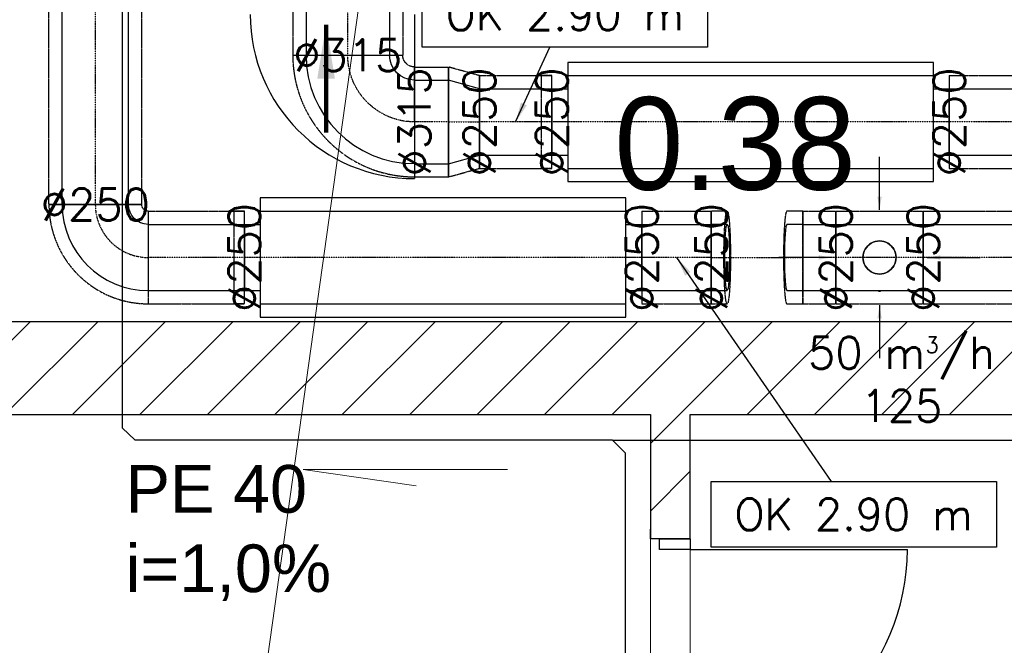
# Model space of a CAD drawing. Header units: millimetres. Extents: x -40063 to 512011, y 350190 to 687060.
# Tile 158 of 256: x 148732 to 152448, y 611286 to 613648. Entities that reach past the tile are written whole.
import ezdxf

# ---------------------------------------------------------------- set-up
doc = ezdxf.new("R2010")
doc.units = ezdxf.units.MM
doc.linetypes.add('DASHDOT', pattern=[1, 0.5, -0.25, 0, -0.25])
doc.linetypes.add('DASHED', pattern=[0.75, 0.5, -0.25])
doc.layers.get('0').update_dxf_attribs({"color": 8})
doc.layers.add('_IS_WM_OPIS', color=7, linetype='Continuous', lineweight=9)
doc.layers.add('J_skropliny', color=24, linetype='Continuous', lineweight=30)
for name, color, linetype in [('Elementy Modelu - Strefy', 8, 'Continuous'), ('FLUID-KK-50-ARRGR', 7, 'Continuous'), ('FLUID-N1', 7, 'Continuous'), ('FLUID-N1-120-DIM', 7, 'Continuous'), ('FLUID-N1-120-INF', 7, 'Continuous'), ('FLUID-N1-INS', 7, 'Continuous'), ('FLUID-N1-SYM', 7, 'Continuous'), ('FLUID-W1', 7, 'Continuous'), ('FLUID-W1-120-ARRGR', 7, 'Continuous'), ('FLUID-W1-120-DIM', 7, 'Continuous'), ('FLUID-W1-120-INF', 7, 'Continuous'), ('FLUID-W1-INS', 7, 'Continuous'), ('FLUID-W1-SYM', 7, 'Continuous'), ('Konstrukcja - Ściany zew', 8, 'Continuous'), ('X_ref', 8, 'Continuous')]:
    doc.layers.add(name, color=color, linetype=linetype)
doc.styles.add('FDBES', font='simplex.shx')
doc.styles.add('GENERATED_STYLE_2', font='txt')
doc.styles.get("Standard").update_dxf_attribs({"font": 'arial.ttf'})
doc.dimstyles.new('FDBES', dxfattribs={"dimscale": 50, "dimtxt": 4, "dimasz": 2.5, "dimexe": 0.8, "dimexo": 2, "dimgap": 1, "dimtad": 1, "dimdsep": 46, "dimtxsty": 'FDBES', "dimcen": 2.5, "dimclrd": 4, "dimclre": 5, "dimadec": 0, "dimazin": 0, "dimtfac": 1, "dimtmove": 0, "dimatfit": 3, "dimfxl": 1, "dimarcsym": 0})

# ---------------------------------------------------------------- blocks, each defined once
blk = doc.blocks.new('*U14689')
at = {"color": 1, "linetype": 'Continuous', "lineweight": -2}
for p, q in [((-1222.5, 0), (-1222.5, 125)), ((1222.5, 125), (1222.5, 0)), ((1222.5, 0), (1222.5, -125)), ((-1222.5, -103.9), (-1222.5, -79.3)), ((-1222.5, -125), (-1222.5, -103.9))]:
    blk.add_line(p, q, dxfattribs=at)
at = {"color": 0, "linetype": 'ByBlock', "lineweight": -2}
for p, q in [((1222.5, 125), (-1222.5, 125)), ((1222.5, -125), (-1222.5, -125))]:
    blk.add_line(p, q, dxfattribs=at)
at = {"layer": 'FLUID-W1-INS', "color": 1, "linetype": 'DASHED', "lineweight": -3}
for p, q in [((-1222.5, 125), (-1222.5, 175)), ((1222.5, 175), (-1222.5, 175)), ((1222.5, 175), (1222.5, 125)), ((-1222.5, -79.3), (-1222.5, 0)), ((-1222.5, -175), (-1222.5, -125)), ((1222.5, -125), (1222.5, -175)), ((1222.5, -175), (-1222.5, -175))]:
    blk.add_line(p, q, dxfattribs=at)
at = {"layer": 'FLUID-W1-SYM', "color": 1, "linetype": 'DASHDOT', "lineweight": -3}
for p, q in [((-1222.5, 0), (-1195, 0)), ((-1195, 0), (1222.5, 0))]:
    blk.add_line(p, q, dxfattribs=at)
blk = doc.blocks.new('*U14470')
at = {"color": 1, "linetype": 'Continuous', "lineweight": -2}
for p, q in [((-165, 0, 125), (-165, 0)), ((-165, 0), (-165, 0, -125)), ((165, 0), (165, 0, 125)), ((165, 0, -125), (165, 0))]:
    blk.add_line(p, q, dxfattribs=at)
at = {"color": 0, "linetype": 'ByBlock', "lineweight": -2}
for p, q in [((165, 0, 125), (-165, 0, 125)), ((165, 0, -125), (-165, 0, -125))]:
    blk.add_line(p, q, dxfattribs=at)
at = {"color": 1, "linetype": 'Continuous', "lineweight": -3, "extrusion": (-1.45642e-13, 1, -4.39809e-13)}
for major_axis in [(-62.5, 0), (62.5, 0)]:
    blk.add_ellipse((0, 0), major_axis=major_axis, ratio=1, start_param=0, end_param=3.141593, dxfattribs=at)
at = {"layer": 'FLUID-W1-INS', "color": 1, "linetype": 'DASHED', "lineweight": -3}
for p, q in [((-165, 0, 175), (-165, 0, 125)), ((-165, 0, -125), (-165, 0, -175)), ((165, 0, 175), (-165, 0, 175)), ((165, 0, -175), (-165, 0, -175)), ((165, 0, 125), (165, 0, 175)), ((165, 0, -175), (165, 0, -125))]:
    blk.add_line(p, q, dxfattribs=at)
at = {"layer": 'FLUID-W1-SYM', "color": 1, "linetype": 'DASHDOT', "lineweight": -3}
for p in [(-165, 0), (165, 0)]:
    blk.add_line(p, (165, 0), dxfattribs=at)
blk = doc.blocks.new('*U14436')
at = {"color": 1, "linetype": 'Continuous', "lineweight": -2}
for p, q in [((-62.5, 0), (-62.5, 125)), ((62.5, 125), (62.5, 0)), ((-62.5, -125), (-62.5, 0)), ((62.5, 0), (62.5, -125))]:
    blk.add_line(p, q, dxfattribs=at)
at = {"color": 0, "linetype": 'ByBlock', "lineweight": -2}
for p, q in [((62.5, 125), (-62.5, 125)), ((62.5, -125), (-62.5, -125))]:
    blk.add_line(p, q, dxfattribs=at)
at = {"layer": 'FLUID-W1-INS', "color": 1, "linetype": 'DASHED', "lineweight": -3}
for p, q in [((-62.5, 125), (-62.5, 175)), ((62.5, 175), (-62.5, 175)), ((62.5, 175), (62.5, 125)), ((-62.5, -175), (-62.5, -125)), ((62.5, -125), (62.5, -175)), ((62.5, -175), (-62.5, -175))]:
    blk.add_line(p, q, dxfattribs=at)
at = {"layer": 'FLUID-W1-SYM', "color": 1, "linetype": 'DASHDOT', "lineweight": -3}
blk.add_line((-62.5, 0), (62.5, 0), dxfattribs=at)
blk = doc.blocks.new('*U14688')
at = {"color": 1, "linetype": 'Continuous', "lineweight": -3, "extrusion": (-1, 1.36846e-48, 1.83697e-16)}
for major_axis in [(0, 0, 62.5), (0, 0, -62.5)]:
    blk.add_ellipse((0, 0), major_axis=major_axis, ratio=1, start_param=0, end_param=3.141593, dxfattribs=at)
blk = doc.blocks.new('*U14596')
at = {"color": 0, "linetype": 'ByBlock', "lineweight": -2}
for p, q in [((0, 0, 127.5), (0, 4, 127.5)), ((0, 4, 127.5), (0, 4, 125)), ((0, -4, 127.5), (0, 0, 127.5)), ((0, -4, 127.5), (0, -4, 125))]:
    blk.add_line(p, q, dxfattribs=at)
at = {"color": 1, "linetype": 'Continuous', "lineweight": -3, "extrusion": (1, -1.09476e-47, 1.83697e-16)}
for major_axis in [(0, 0, -62.5), (0, 0, 62.5)]:
    blk.add_ellipse((0, 0), major_axis=major_axis, ratio=1, start_param=0, end_param=3.141593, dxfattribs=at)
at = {"color": 1, "linetype": 'Continuous', "lineweight": -3, "extrusion": (-1, 1.09476e-47, -1.83697e-16)}
for major_axis in [(0, 0, 62.5), (0, 0, -62.5)]:
    blk.add_ellipse((0, 0), major_axis=major_axis, ratio=1, start_param=0, end_param=3.141593, dxfattribs=at)
blk = doc.blocks.new('*U14687')
at = {"color": 1, "linetype": 'Continuous', "lineweight": -3, "extrusion": (1, -1.36846e-48, -1.83697e-16)}
for major_axis in [(0, 0, -62.5), (0, 0, 62.5)]:
    blk.add_ellipse((0, 0), major_axis=major_axis, ratio=1, start_param=0, end_param=3.141593, dxfattribs=at)
at = {"color": 1, "linetype": 'Continuous', "lineweight": -3, "extrusion": (-1, 1.36846e-48, 1.83697e-16)}
for major_axis in [(0, 0, 62.5), (0, 0, -62.5)]:
    blk.add_ellipse((0, 0), major_axis=major_axis, ratio=1, start_param=0, end_param=3.141593, dxfattribs=at)
blk = doc.blocks.new('*U14686')
at = {"color": 0, "linetype": 'ByBlock', "lineweight": -2, "extrusion": (-6.12323e-17, -1.22465e-16, -1)}
blk.add_circle((0, 0), 0.05, dxfattribs=at)
blk = doc.blocks.new('*U14685')
at = {"color": 0, "linetype": 'ByBlock', "lineweight": -2}
for p, q in [((-690, 0), (-690, 175)), ((690, 175), (-690, 175)), ((690, 175), (690, 0)), ((-690, 125), (-750, 125)), ((750, 125), (690, 125)), ((-690, -175), (-690, 0)), ((690, 0), (690, -175)), ((-690, -125), (-750, -125)), ((750, -125), (690, -125)), ((690, -175), (-690, -175))]:
    blk.add_line(p, q, dxfattribs=at)
at = {"color": 1, "linetype": 'Continuous', "lineweight": -3}
for p, q in [((-750, 0), (-750, 125)), ((-750, -125), (-750, 0))]:
    blk.add_line(p, q, dxfattribs=at)
at = {"color": 1, "linetype": 'Continuous', "lineweight": -2}
for p, q in [((750, 125), (750, 0)), ((750, 0), (750, -125))]:
    blk.add_line(p, q, dxfattribs=at)
at = {"layer": 'FLUID-W1-INS', "color": 1, "linetype": 'DASHED', "lineweight": -3}
for p, q in [((750, 125), (750, 175)), ((750, 175), (790, 175)), ((790, 175), (790, 0)), ((790, 0), (790, -175)), ((750, -175), (750, -125)), ((750, -175), (790, -175))]:
    blk.add_line(p, q, dxfattribs=at)
at = {"layer": 'FLUID-W1-SYM', "color": 1, "linetype": 'DASHDOT', "lineweight": -3}
blk.add_line((-750, 0), (750, 0), dxfattribs=at)
blk = doc.blocks.new('*U14684')
at = {"color": 1, "linetype": 'Continuous', "lineweight": -2}
for p, q in [((-181.5, 0), (-181.5, 125)), ((181.5, 125), (181.5, 0)), ((-181.5, -125), (-181.5, 0)), ((181.5, 0), (181.5, -125))]:
    blk.add_line(p, q, dxfattribs=at)
at = {"color": 0, "linetype": 'ByBlock', "lineweight": -2}
for p, q in [((181.5, 125), (-181.5, 125)), ((181.5, -125), (-181.5, -125))]:
    blk.add_line(p, q, dxfattribs=at)
at = {"layer": 'FLUID-W1-INS', "color": 1, "linetype": 'DASHED', "lineweight": -3}
for p, q in [((-181.5, 125), (-181.5, 175)), ((181.1, 175), (-181.5, 175)), ((181.5, 175), (181.5, 125)), ((-181.5, -175), (-181.5, -125)), ((181.5, -125), (181.5, -175)), ((181.5, -175), (-181.5, -175))]:
    blk.add_line(p, q, dxfattribs=at)
at = {"layer": 'FLUID-W1-SYM', "color": 1, "linetype": 'DASHDOT', "lineweight": -3}
for q in [(181.5, 0), (-141.5, 0)]:
    blk.add_line((-181.5, 0), q, dxfattribs=at)
blk = doc.blocks.new('*U14683')
at = {"color": 0, "linetype": 'ByBlock', "lineweight": -2, "extrusion": (-8.44573e-23, 5.82263e-29, -1)}
blk.add_ellipse((162.5, -162.5), major_axis=(-325, 0), ratio=1, start_param=0, end_param=1.570795, dxfattribs=at)
at = {"color": 0, "linetype": 'ByBlock', "lineweight": -2}
blk.add_ellipse((162.5, -162.5), major_axis=(0, 75), ratio=1, start_param=0, end_param=1.570791, dxfattribs=at)
at = {"layer": 'FLUID-W1-INS', "color": 1, "linetype": 'DASHED', "lineweight": -3}
for p, q in [((162.5, -137.5), (162.5, 212.5)), ((137.5, -162.5), (-212.5, -162.5))]:
    blk.add_line(p, q, dxfattribs=at)
at = {"layer": 'FLUID-W1-INS', "color": 1, "linetype": 'DASHED', "lineweight": -3, "extrusion": (-7.31964e-23, 4.37322e-29, -1)}
blk.add_ellipse((162.5, -162.5), major_axis=(-375, 0), ratio=1, start_param=0, end_param=1.570795, dxfattribs=at)
at = {"layer": 'FLUID-W1-INS', "color": 1, "linetype": 'DASHED', "lineweight": -3}
blk.add_ellipse((162.5, -162.5), major_axis=(0, 25), ratio=1, start_param=0, end_param=1.570782, dxfattribs=at)
at = {"layer": 'FLUID-W1-SYM', "color": 1, "linetype": 'DASHDOT', "lineweight": -3, "extrusion": (7.12838e-29, 4.15014e-41, -1)}
blk.add_ellipse((162.5, -162.5), major_axis=(-200, 0), ratio=1, start_param=0, end_param=1.568813, dxfattribs=at)
at = {"layer": 'FLUID-W1-SYM', "color": 1, "linetype": 'DASHDOT', "lineweight": -3, "extrusion": (-2.42839e-19, 1.22464e-16, -1)}
blk.add_ellipse((162.5, -162.5), major_axis=(-0.4, 200), ratio=1, start_param=0, end_param=0.001983, dxfattribs=at)
blk = doc.blocks.new('*U14682')
at = {"color": 1, "linetype": 'Continuous', "lineweight": -2}
for p, q in [((-1046, 125), (-1046, 0)), ((1046, 0), (1046, 125)), ((-1046, 0), (-1046, -125)), ((1046, -125), (1046, 0))]:
    blk.add_line(p, q, dxfattribs=at)
at = {"color": 0, "linetype": 'ByBlock', "lineweight": -2}
for p, q in [((1046, 125), (-1046, 125)), ((1046, -125), (-1046, -125))]:
    blk.add_line(p, q, dxfattribs=at)
at = {"layer": 'FLUID-W1-INS', "color": 1, "linetype": 'DASHED', "lineweight": -3}
for p, q in [((-1046, 175), (-1046, 125)), ((1046, 175), (-1046, 175)), ((1046, 125), (1046, 175)), ((-1046, -125), (-1046, -175)), ((1046, -175), (1046, -125)), ((1046, -175), (-1046, -175))]:
    blk.add_line(p, q, dxfattribs=at)
at = {"layer": 'FLUID-W1-SYM', "color": 1, "linetype": 'DASHDOT', "lineweight": -3}
for p, q in [((-1046, 0), (1046, 0)), ((-1046, 0), (-1046, 0)), ((1046, 0), (1046, 0))]:
    blk.add_line(p, q, dxfattribs=at)
blk = doc.blocks.new('*U14561')
at = {"color": 5, "linetype": 'Continuous', "lineweight": -2}
for p, q in [((-591, 157.5), (-591, 0)), ((591, 0), (591, 157.5)), ((-591, 0), (-591, -157.5)), ((591, -157.5), (591, 0))]:
    blk.add_line(p, q, dxfattribs=at)
at = {"color": 0, "linetype": 'ByBlock', "lineweight": -2}
for p, q in [((591, 157.5), (-591, 157.5)), ((591, -157.5), (-591, -157.5))]:
    blk.add_line(p, q, dxfattribs=at)
at = {"layer": 'FLUID-N1-INS', "color": 5, "linetype": 'DASHED', "lineweight": -3}
for p, q in [((-591, 207.5), (-591, 157.5)), ((591, 207.5), (-591, 207.5)), ((591, 157.5), (591, 207.5)), ((-591, -157.5), (-591, -207.5)), ((591, -207.5), (591, -157.5)), ((591, -207.5), (-591, -207.5))]:
    blk.add_line(p, q, dxfattribs=at)
at = {"layer": 'FLUID-N1-SYM', "color": 5, "linetype": 'DASHDOT', "lineweight": -3}
blk.add_line((-591, 0), (591, 0), dxfattribs=at)
blk = doc.blocks.new('*U14580')
at = {"color": 0, "linetype": 'ByBlock', "lineweight": -2}
blk.add_ellipse((204.8, -204.8), major_axis=(0, 409.5), ratio=1, start_param=0, end_param=1.570796, dxfattribs=at)
at = {"color": 0, "linetype": 'ByBlock', "lineweight": -2, "extrusion": (2.46519e-32, -2.80728e-38, -1)}
blk.add_ellipse((204.8, -204.8), major_axis=(-94.5, 0), ratio=1, start_param=0, end_param=1.570795, dxfattribs=at)
at = {"layer": 'FLUID-N1-INS', "color": 5, "linetype": 'DASHED', "lineweight": -3}
for p, q in [((204.8, 254.8), (204.8, -160.2)), ((-47.6, -204.8), (160.2, -204.8))]:
    blk.add_line(p, q, dxfattribs=at)
blk.add_ellipse((204.8, -204.8), major_axis=(0, 459.5), ratio=1, start_param=0, end_param=1.570796, dxfattribs=at)
at = {"layer": 'FLUID-N1-INS', "color": 5, "linetype": 'DASHED', "lineweight": -3, "extrusion": (2.46519e-32, -5.96152e-38, -1)}
blk.add_ellipse((204.8, -204.8), major_axis=(-44.5, 0), ratio=1, start_param=0, end_param=1.570793, dxfattribs=at)
at = {"layer": 'FLUID-N1-SYM', "color": 5, "linetype": 'DASHDOT', "lineweight": -3, "extrusion": (2.46519e-32, 6.98332e-48, -1)}
blk.add_ellipse((204.8, -204.8), major_axis=(-252, 0), ratio=1, start_param=0, end_param=1.570796, dxfattribs=at)
blk = doc.blocks.new('*U14672')
at = {"color": 5, "linetype": 'Continuous', "lineweight": -2}
for p, q in [((-64, 0), (-64, 157.5)), ((-64, -157.5), (-64, 0)), ((64, 1.4), (64, 0)), ((64, 0), (64, -157.5))]:
    blk.add_line(p, q, dxfattribs=at)
at = {"color": 0, "linetype": 'ByBlock', "lineweight": -2}
for p, q in [((64, 157.5), (-64, 157.5)), ((64, -157.5), (-64, -157.5))]:
    blk.add_line(p, q, dxfattribs=at)
at = {"color": 5, "linetype": 'Continuous', "lineweight": -3}
blk.add_line((64, 157.5), (64, 1.4), dxfattribs=at)
at = {"layer": 'FLUID-N1-INS', "color": 5, "linetype": 'DASHED', "lineweight": -3}
for p, q in [((-64, 157.5), (-64, 207.5)), ((64, 207.5), (-64, 207.5)), ((-64, -207.5), (-64, -157.5)), ((64, -157.5), (64, -207.5)), ((64, -207.5), (-64, -207.5))]:
    blk.add_line(p, q, dxfattribs=at)
at = {"layer": 'FLUID-N1-SYM', "color": 5, "linetype": 'DASHDOT', "lineweight": -3}
blk.add_line((-64, 0), (64, 0), dxfattribs=at)
blk = doc.blocks.new('*U14515')
at = {"color": 0, "linetype": 'ByBlock', "lineweight": -2}
for p, q in [((-690, 0), (-690, 175)), ((690, 175), (-690, 175)), ((690, 175), (690, 0)), ((-690, 125), (-750, 125)), ((750, 125), (690, 125)), ((-690, -175), (-690, 0)), ((690, 0), (690, -175)), ((-690, -125), (-750, -125)), ((750, -125), (690, -125)), ((690, -175), (-690, -175))]:
    blk.add_line(p, q, dxfattribs=at)
at = {"color": 5, "linetype": 'Continuous', "lineweight": -3}
for p, q in [((-750, 0), (-750, 125)), ((-750, -125), (-750, 0))]:
    blk.add_line(p, q, dxfattribs=at)
at = {"color": 5, "linetype": 'Continuous', "lineweight": -2}
for p, q in [((750, 125), (750, 0)), ((750, 0), (750, -125))]:
    blk.add_line(p, q, dxfattribs=at)
at = {"layer": 'FLUID-N1-INS', "color": 5, "linetype": 'DASHED', "lineweight": -3}
for p, q in [((750, 125), (750, 175)), ((750, 175), (790, 175)), ((790, 175), (790, 0)), ((790, 0), (790, -175)), ((750, -175), (750, -125)), ((750, -175), (790, -175))]:
    blk.add_line(p, q, dxfattribs=at)
at = {"layer": 'FLUID-N1-SYM', "color": 5, "linetype": 'DASHDOT', "lineweight": -3}
blk.add_line((-750, 0), (750, 0), dxfattribs=at)
blk = doc.blocks.new('*U14675')
at = {"color": 5, "linetype": 'Continuous', "lineweight": -2}
for p, q in [((-58.5, 157.5), (-58.5, 0)), ((58.5, 0), (58.5, 125)), ((-58.5, 0), (-58.5, -157.5)), ((58.5, -125), (58.5, 0))]:
    blk.add_line(p, q, dxfattribs=at)
at = {"color": 0, "linetype": 'ByBlock', "lineweight": -2}
for p, q in [((58.5, 125), (-58.5, 157.5)), ((-58.5, -157.5), (58.5, -125))]:
    blk.add_line(p, q, dxfattribs=at)
at = {"layer": 'FLUID-N1-INS', "color": 5, "linetype": 'DASHED', "lineweight": -3}
for p, q in [((-58.5, 207.5), (-58.5, 157.5)), ((58.5, 175), (-58.5, 207.5)), ((58.5, 125), (58.5, 175)), ((58.5, -175), (58.5, -125)), ((-58.5, -157.5), (-58.5, -207.5)), ((-58.5, -207.5), (58.5, -175))]:
    blk.add_line(p, q, dxfattribs=at)
at = {"layer": 'FLUID-N1-SYM', "color": 5, "linetype": 'DASHDOT', "lineweight": -3}
blk.add_line((-58.5, 0), (58.5, 0), dxfattribs=at)
blk = doc.blocks.new('*U14448')
at = {"color": 5, "linetype": 'Continuous', "lineweight": -2}
for p, q in [((-136.5, 0), (-136.5, 125)), ((136.5, 125), (136.5, 0)), ((-136.5, -125), (-136.5, 0)), ((136.5, 0), (136.5, -125))]:
    blk.add_line(p, q, dxfattribs=at)
at = {"color": 0, "linetype": 'ByBlock', "lineweight": -2}
for p, q in [((136.5, 125), (-136.5, 125)), ((136.5, -125), (-136.5, -125))]:
    blk.add_line(p, q, dxfattribs=at)
at = {"layer": 'FLUID-N1-INS', "color": 5, "linetype": 'DASHED', "lineweight": -3}
for p, q in [((-136.5, 125), (-136.5, 175)), ((136.5, 175), (-136.5, 175)), ((136.5, 175), (136.5, 125)), ((-136.5, -175), (-136.5, -125)), ((136.5, -125), (136.5, -175)), ((136.5, -175), (-136.5, -175))]:
    blk.add_line(p, q, dxfattribs=at)
at = {"layer": 'FLUID-N1-SYM', "color": 5, "linetype": 'DASHDOT', "lineweight": -3}
for q in [(136.5, 0), (-96.5, 0)]:
    blk.add_line((-136.5, 0), q, dxfattribs=at)
blk = doc.blocks.new('*U14598')
at = {"color": 5, "linetype": 'Continuous', "lineweight": -2}
for p, q in [((-203, 0), (-203, 125)), ((203, 125), (203, 0)), ((-203, -125), (-203, 0)), ((203, 0), (203, -125))]:
    blk.add_line(p, q, dxfattribs=at)
at = {"color": 0, "linetype": 'ByBlock', "lineweight": -2}
for p, q in [((203, 125), (-203, 125)), ((203, -125), (-203, -125))]:
    blk.add_line(p, q, dxfattribs=at)
at = {"layer": 'FLUID-N1-INS', "color": 5, "linetype": 'DASHED', "lineweight": -3}
for p, q in [((-203, 125), (-203, 175)), ((203, 175), (-203, 175)), ((203, 175), (203, 125)), ((-203, -175), (-203, -125)), ((203, -125), (203, -175)), ((203, -175), (-203, -175))]:
    blk.add_line(p, q, dxfattribs=at)
at = {"layer": 'FLUID-N1-SYM', "color": 5, "linetype": 'DASHDOT', "lineweight": -3}
blk.add_line((-203, 0), (203, 0), dxfattribs=at)
blk = doc.blocks.new('*U14428')
at = {"color": 1, "linetype": 'Continuous', "lineweight": -2}
for p, q in [((-131, 0), (-131, 125)), ((131, 125), (131, 0)), ((-131, -125), (-131, 0)), ((131, 0), (131, -125))]:
    blk.add_line(p, q, dxfattribs=at)
at = {"color": 0, "linetype": 'ByBlock', "lineweight": -2}
for p, q in [((131, 125), (-131, 125)), ((131, -125), (-131, -125))]:
    blk.add_line(p, q, dxfattribs=at)
at = {"layer": 'FLUID-W1-INS', "color": 1, "linetype": 'DASHED', "lineweight": -3}
for p, q in [((-131, 125), (-131, 175)), ((131, 175), (-131, 175)), ((131, 175), (131, 125)), ((-131, -175), (-131, -125)), ((131, -125), (131, -175)), ((131, -175), (-131, -175))]:
    blk.add_line(p, q, dxfattribs=at)
at = {"layer": 'FLUID-W1-SYM', "color": 1, "linetype": 'DASHDOT', "lineweight": -3}
blk.add_line((-131, 0), (131, 0), dxfattribs=at)
blk = doc.blocks.new('*U14491')
at = {"color": 0, "linetype": 'ByBlock', "lineweight": -2}
for p, q in [((-112.5, 0, -125), (-172.5, 0, -125)), ((172.5, 0, -125), (112.5, 0, -125)), ((-172.5, 0, 125), (-112.5, 0, 125)), ((112.5, 0, 125), (172.5, 0, 125))]:
    blk.add_line(p, q, dxfattribs=at)
at = {"color": 1, "linetype": 'Continuous', "lineweight": -2}
for p, q in [((172.5, 0, 24.4), (172.5, 0, -12.3)), ((172.5, 0, 125), (172.5, 0, 122.6))]:
    blk.add_line(p, q, dxfattribs=at)
at = {"color": 1, "linetype": 'Continuous', "lineweight": -3, "extrusion": (0, -1, -6.12323e-17)}
for start_param, end_param in [(3.141593, 6.283185), (0, 1.570796), (1.570796, 3.141593)]:
    blk.add_ellipse((-112.5, 0), major_axis=(0, 0, -125), ratio=0.070755, start_param=start_param, end_param=end_param, dxfattribs=at)
at = {"color": 1, "linetype": 'Continuous', "lineweight": -3, "extrusion": (0, 1, 6.12323e-17)}
blk.add_ellipse((112.5, 0), major_axis=(0, 0, 125), ratio=0.070755, start_param=3.141593, end_param=6.283185, dxfattribs=at)
at = {"layer": 'FLUID-W1-INS', "color": 1, "linetype": 'DASHED', "lineweight": -3}
for p, q in [((-112.5, 0, -175), (-172.5, 0, -175)), ((-172.5, 0, -175), (-172.5, 0, 175)), ((172.5, 0, -175), (112.5, 0, -175)), ((172.5, 0, 122.6), (172.5, 0, 24.4)), ((172.5, 0, -12.3), (172.5, 0, -175)), ((-172.5, 0, 175), (-112.5, 0, 175)), ((112.5, 0, 175), (172.5, 0, 175)), ((172.5, 0, 175), (172.5, 0, 125))]:
    blk.add_line(p, q, dxfattribs=at)
at = {"layer": 'FLUID-W1-INS', "color": 1, "linetype": 'DASHED', "lineweight": -3, "extrusion": (-2.67276e-51, -1, -6.12323e-17)}
for start_param, end_param in [(3.141593, 6.283185), (0, 1.570796), (1.570796, 3.141593)]:
    blk.add_ellipse((-112.5, 0), major_axis=(0, 0, -175), ratio=0.070755, start_param=start_param, end_param=end_param, dxfattribs=at)
at = {"layer": 'FLUID-W1-INS', "color": 1, "linetype": 'DASHED', "lineweight": -3, "extrusion": (0, 1, 6.12323e-17)}
blk.add_ellipse((112.5, 0), major_axis=(0, 0, 175), ratio=0.070755, start_param=3.141593, end_param=6.283185, dxfattribs=at)
at = {"layer": 'FLUID-W1-SYM', "color": 1, "linetype": 'DASHDOT', "lineweight": -3}
for p, q in [((-172.5, 0), (-112.5, 0)), ((-112.5, 0), (112.5, 0)), ((112.5, 0), (172.5, 0)), ((172.5, 0), (172.5, 0))]:
    blk.add_line(p, q, dxfattribs=at)
blk = doc.blocks.new('fdgdfg')
at = {"layer": 'Elementy Modelu - Strefy', "linetype": 'Continuous', "lineweight": 0}
for p, q in [((-197980.3, 456119.9), (-184960.3, 456119.9)), ((-192570.3, 455769.9), (-197980.3, 455769.9)), ((-192570.3, 447699.9), (-192570.3, 455769.9)), ((-192420.3, 455769.9), (-192420.3, 447699.9)), ((-186870.3, 455769.9), (-192420.3, 455769.9))]:
    blk.add_line(p, q, dxfattribs=at)
at = {"layer": 'Konstrukcja - Ściany zew', "linetype": 'Continuous'}
for p, q in [((-193460.3, 457279.9), (-193460.3, 456659.9)), ((-188410.3, 456119.9), (-195570.3, 456119.9)), ((-195260.2, 455769.9), (-194910.2, 456119.9)), ((-195005.7, 455769.9), (-194655.7, 456119.9)), ((-194751.1, 455769.9), (-194401.1, 456119.9)), ((-194496.5, 455769.9), (-194146.5, 456119.9)), ((-194242, 455769.9), (-193892, 456119.9)), ((-193987.4, 455769.9), (-193637.4, 456119.9)), ((-193732.9, 455769.9), (-193382.9, 456119.9)), ((-193478.3, 455769.9), (-193128.3, 456119.9)), ((-193223.8, 455769.9), (-192873.8, 456119.9)), ((-192969.2, 455769.9), (-192619.2, 456119.9)), ((-192714.6, 455769.9), (-192364.6, 456119.9)), ((-192460.1, 455769.9), (-192110.1, 456119.9)), ((-192205.5, 455769.9), (-191855.5, 456119.9)), ((-191951, 455769.9), (-191601, 456119.9)), ((-191696.4, 455769.9), (-191346.4, 456119.9)), ((-191441.8, 455769.9), (-191091.8, 456119.9)), ((-195570.3, 455769.9), (-192570.3, 455769.9)), ((-192570.3, 455659.7), (-192460.1, 455769.9)), ((-192570.3, 455769.9), (-192570.3, 455299.9)), ((-192420.3, 455769.9), (-188410.3, 455769.9)), ((-192420.3, 455299.9), (-192420.3, 455769.9)), ((-192570.3, 455405.1), (-192420.3, 455555.1)), ((-192570.3, 455299.9), (-192570.3, 455336.9)), ((-192570.3, 455299.9), (-192570.3, 455336.9)), ((-192420.3, 455299.9), (-192420.3, 455336.9)), ((-192420.3, 455299.9), (-192420.3, 455336.9)), ((-192535.3, 455299.9), (-192570.3, 455299.9)), ((-192535.3, 455299.9), (-192570.3, 455299.9)), ((-192420.3, 455299.9), (-192535.3, 455299.9)), ((-192535.3, 455259.9), (-192535.3, 455299.9)), ((-192535.3, 455299.9), (-192420.3, 455299.9)), ((-192420.3, 455299.9), (-192535.3, 455299.9)), ((-192421, 455299.9), (-192420.3, 455300.6)), ((-192420.3, 455299.9), (-192420.3, 455259.9)), ((-192420.3, 455259.9), (-192535.3, 455259.9)), ((-192420.3, 455259.9), (-191600.3, 455259.9))]:
    blk.add_line(p, q, dxfattribs=at)
for centre, radius, start, end in [((-193460.3, 457279.9), 620, 180, 270), ((-192420.3, 455259.9), 820, 270, 0)]:
    blk.add_arc(centre, radius, start, end, dxfattribs=at)
at = {"layer": 'Elementy Modelu - Strefy', "lineweight": 13, "style": 'GENERATED_STYLE_2'}
blk.add_text('0.38', height=350, dxfattribs=at).set_placement((-192706, 456617.6))
blk = doc.blocks.new('*U3011')
at = {"insert": (-200, 0), "char_height": 50, "attachment_point": 5, "style": 'FDBES'}
blk.add_mtext('\\P ', dxfattribs=at)
blk.add_leader([(0, 0), (-400, 0)], dimstyle='FDBES', override={"dimscale": 80, "dimtxt": 2.5, "dimasz": 2.5, "dimgap": 0.625, "dimtad": 1, "dimtxsty": 'Standard', "dimclrd": 256, "dimlwd": 65534})
blk = doc.blocks.new('*U5471')
at = {"color": 7}
blk.add_leader([(0, 0), (200, 0)], dimstyle='FDBES', override={"dimscale": 20, "dimclrd": 7}, dxfattribs=at)
blk = doc.blocks.new('*U5472')
at = {"color": 7}
blk.add_leader([(0, 0), (-200, 0)], dimstyle='FDBES', override={"dimscale": 20, "dimclrd": 7}, dxfattribs=at)
blk = doc.blocks.new('*U5473')
at = {"color": 7}
blk.add_leader([(0, 0), (0, 200)], dimstyle='FDBES', override={"dimscale": 20, "dimclrd": 7}, dxfattribs=at)
blk = doc.blocks.new('*U5474')
at = {"color": 7}
blk.add_leader([(0, 0), (0, -200)], dimstyle='FDBES', override={"dimscale": 20, "dimclrd": 7}, dxfattribs=at)
blk = doc.blocks.new('*U14360')
at = {"color": 7, "lineweight": -2}
blk.add_lwpolyline([(-352.2, 530.1), (724.4, 530.1), (724.4, 282.1), (-352.2, 282.1)], close=True, dxfattribs=at)
at = {"color": 7, "insert": (186.1, 406.1), "char_height": 120, "attachment_point": 5, "line_spacing_factor": 1.1, "style": 'FDBES'}
blk.add_mtext('OK 2.90 m', dxfattribs=at)
at = {"color": 7}
blk.add_leader([(0, 0), (129.3, 282.1)], dimstyle='FDBES', override={"dimscale": 30, "dimclrd": 7, "dimclre": 7}, dxfattribs=at)
blk = doc.blocks.new('*U14375')
at = {"color": 7, "lineweight": -2}
blk.add_lwpolyline([(130.4, -845.9), (1206.9, -845.9), (1206.9, -1093.9), (130.4, -1093.9)], close=True, dxfattribs=at)
at = {"color": 7, "insert": (668.7, -969.9), "char_height": 120, "attachment_point": 5, "line_spacing_factor": 1.1, "style": 'FDBES'}
blk.add_mtext('OK 2.90 m', dxfattribs=at)
at = {"color": 7}
blk.add_leader([(0, 0), (583.2, -845.9)], dimstyle='FDBES', override={"dimscale": 30, "dimclrd": 7, "dimclre": 7}, dxfattribs=at)

msp = doc.modelspace()

# ---------------------------------------------------------------- linework, layer by layer
at = {"layer": '_IS_WM_OPIS', "color": 7}
msp.add_lwpolyline([(149607.88885, 610813.57661), (150019.84841, 613754.54442)], dxfattribs=at)
at = {"layer": 'FLUID-N1', "color": 5}
for p, q in [((150800.36631, 613486.35083, 2902.5), (150800.36631, 613036.35083, 2902.5)), ((152180.36631, 613486.35083, 2902.5), (150800.36631, 613486.35083, 2902.5)), ((152180.36631, 613036.35083, 2902.5), (152180.36631, 613486.35083, 2902.5)), ((150800.36631, 613036.35083, 2902.5), (152180.36631, 613036.35083, 2902.5))]:
    msp.add_line(p, q, dxfattribs=at)
at = {"layer": 'FLUID-N1', "color": 1}
for p, q in [((149640.34671, 612974.89424, 2935), (149640.34671, 612524.89424, 2935)), ((151020.34671, 612974.89424, 2935), (149640.34671, 612974.89424, 2935)), ((151020.34671, 612524.89424, 2935), (151020.34671, 612974.89424, 2935)), ((149640.34671, 612524.89424, 2935), (151020.34671, 612524.89424, 2935))]:
    msp.add_line(p, q, dxfattribs=at)
at = {"layer": 'J_skropliny'}
for p, q in [((149118.87437, 613882.93144, 2167.32579), (149118.87437, 612107.05248, 1530.87861)), ((149167.90967, 612059.98392, 1504.23559), (149118.87437, 612107.05248, 1530.87861)), ((150969.83906, 612059.98392, 1145.05059), (149167.90967, 612059.98392, 1504.23559)), ((151018.87437, 612011.69711, 1122.29992), (150969.83906, 612059.98392, 1145.05059)), ((150969.83906, 612059.98392, 1145.05059), (156665.19818, 612059.98392, 9.77438)), ((151018.87437, 607883.72776, 12.97628), (151018.87437, 612011.69711, 1122.29992))]:
    msp.add_line(p, q, dxfattribs=at)
at = {"layer": 'J_skropliny', "lineweight": 15}
for p, q in [((150572.7029, 611949.8375), (149802.72104, 611949.8375)), ((149802.72104, 611949.8375), (150228.22459, 611887.81551))]:
    msp.add_line(p, q, dxfattribs=at)

# ---------------------------------------------------------------- block references
at = {"layer": 'FLUID-KK-50-ARRGR', "xscale": 1.016, "yscale": 1.016, "zscale": 1.016, "rotation": 89.99999999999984}
msp.add_blockref('*U3011', (149888.6301, 613627.54442), dxfattribs=at)
at = {"layer": 'FLUID-N1', "color": 5, "linetype": 'Continuous'}
for name, p, rotation in [('*U14561', (149970.36631, 614104.65138, 2902.5), 89.99999999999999), ('*U14580', (150017.61631, 613308.90138, 2902.5), 89.99999999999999), ('*U14675', (150408.86631, 613261.35083, 2902.5), 360)]:
    msp.add_blockref(name, p, dxfattribs=dict(at, rotation=rotation))
at = {"layer": 'FLUID-N1', "color": 5, "linetype": 'Continuous', "extrusion": (-1.22465e-16, -2.46519e-32, -1), "rotation": 360}
for name, p in [('*U14672', (-150286.36631, 613261.35083, -2902.5)), ('*U14515', (-151490.36631, 613261.35083, -2902.5))]:
    msp.add_blockref(name, p, dxfattribs=at)
at = {"layer": 'FLUID-N1', "color": 5, "linetype": 'Continuous', "extrusion": (-1.22465e-16, 0, -1), "rotation": 360}
for name, p in [('*U14448', (-150603.86631, 613261.35083, -2902.5)), ('*U14598', (-152443.36631, 613261.35083, -2902.5))]:
    msp.add_blockref(name, p, dxfattribs=at)
at = {"layer": 'FLUID-N1-120-INF', "linetype": 'ByBlock'}
msp.add_blockref('*U14360', (150603.86631, 613261.35083, 2902.5), dxfattribs=at)
at = {"layer": 'FLUID-W1', "color": 1, "linetype": 'Continuous', "rotation": 270}
msp.add_blockref('*U14682', (149017.74329, 613995.86781, 2903), dxfattribs=at)
at = {"layer": 'FLUID-W1', "color": 1, "linetype": 'Continuous', "extrusion": (0, -1.22465e-16, -1), "rotation": 180}
msp.add_blockref('*U14683', (-149055.24329, 612787.39424, -2903), dxfattribs=at)
at = {"layer": 'FLUID-W1', "color": 1, "linetype": 'Continuous', "extrusion": (-1.22465e-16, 0, -1), "rotation": 360}
for name, p in [('*U14684', (-149398.84671, 612749.89424, -2903)), ('*U14685', (-150330.34671, 612749.89424, -2903)), ('*U14428', (-151211.34671, 612749.89424, -2903)), ('*U14436', (-151749.81267, 612749.89424, -2935)), ('*U14689', (-153364.77864, 612749.89424, -2935))]:
    msp.add_blockref(name, p, dxfattribs=at)
at = {"layer": 'FLUID-W1', "color": 1, "linetype": 'Continuous', "extrusion": (0, -1, 6.12323e-17)}
msp.add_blockref('*U14491', (151514.84671, 2903, -612749.89424), dxfattribs=at)
at = {"layer": 'FLUID-W1', "color": 1, "linetype": 'Continuous', "extrusion": (2.73691e-48, -1, -6.12323e-17), "rotation": 180}
msp.add_blockref('*U14470', (151977.27864, 2935, -612749.89424), dxfattribs=at)
at = {"layer": 'FLUID-W1', "color": 1, "linetype": 'Continuous', "extrusion": (0, -1, -1.83697e-16)}
for name, p, rotation in [('*U14688', (151977.27864, 2735, -612749.89424), 90), ('*U14596', (151977.27864, 2642.5, -612749.89424), 270), ('*U14687', (151977.27864, 2540, -612749.89424), 90)]:
    msp.add_blockref(name, p, dxfattribs=dict(at, rotation=rotation))
at = {"layer": 'FLUID-W1', "color": 1, "linetype": 'Continuous', "extrusion": (-6.12323e-17, 1.22465e-16, -1), "rotation": 180}
msp.add_blockref('*U14686', (-151977.27864, 612749.89424, -2500), dxfattribs=at)
at = {"layer": 'FLUID-W1-120-ARRGR', "rotation": 180}
for name, p in [('*U5474', (151977.27864, 612929.89424, 2480)), ('*U5471', (151797.27864, 612749.89424, 2480)), ('*U5472', (152157.27864, 612749.89424, 2480)), ('*U5473', (151977.27864, 612569.89424, 2480))]:
    msp.add_blockref(name, p, dxfattribs=at)
at = {"layer": 'FLUID-W1-120-INF', "linetype": 'ByBlock'}
msp.add_blockref('*U14375', (151211.34671, 612749.89424, 2903), dxfattribs=at)
at = {"layer": 'X_ref'}
msp.add_blockref('fdgdfg', (343682.59614, 156387.58931), dxfattribs=at)

# ---------------------------------------------------------------- texts
at = {"layer": 'FLUID-N1-120-DIM', "color": 7, "insert": (149970.36631, 613513.65138, 2902.5), "char_height": 120, "attachment_point": 5, "style": 'FDBES'}
msp.add_mtext('∅315\\P', dxfattribs=at)
at = {"layer": 'FLUID-N1-120-DIM', "color": 7, "char_height": 120, "attachment_point": 5, "rotation": 90, "style": 'FDBES'}
for s, insert in [('∅315\\P', (150222.36631, 613261.35083, 2902.5)), ('∅250\\P', (150467.36631, 613261.35083, 2902.5)), ('∅250\\P', (150740.36631, 613261.35083, 2902.5)), ('∅250\\P', (152240.36631, 613261.35083, 2902.5))]:
    msp.add_mtext(s, dxfattribs=dict(at, insert=insert))
at = {"layer": 'FLUID-W1-120-ARRGR', "color": 7, "insert": (152060.13579, 612289.89424, 2480), "char_height": 120, "attachment_point": 5, "style": 'FDBES'}
msp.add_mtext('50 m{\\A2;\\H0.5x;3}/h\\P125', dxfattribs=at)
at = {"layer": 'FLUID-W1-120-DIM', "color": 7, "insert": (149017.74329, 612949.89424, 2903), "char_height": 120, "attachment_point": 5, "style": 'FDBES'}
msp.add_mtext('∅250\\P', dxfattribs=at)
at = {"layer": 'FLUID-W1-120-DIM', "color": 7, "char_height": 120, "attachment_point": 5, "rotation": 90, "style": 'FDBES'}
for insert in [(149580.34671, 612749.89424, 2903), (151080.34671, 612749.89424, 2903), (151342.34671, 612749.89424, 2903), (151812.31267, 612749.89424, 2935), (152142.27864, 612749.89424, 2935)]:
    msp.add_mtext('∅250\\P', dxfattribs=dict(at, insert=insert))
at = {"layer": 'J_skropliny', "char_height": 180, "width": 860, "attachment_point": 1}
for s, insert in [('PE 40', (149131.98035, 611966.32183)), ('i=1,0%', (149131.98035, 611666.43633))]:
    msp.add_mtext(s, dxfattribs=dict(at, insert=insert))

doc.saveas('drawing.dxf')
